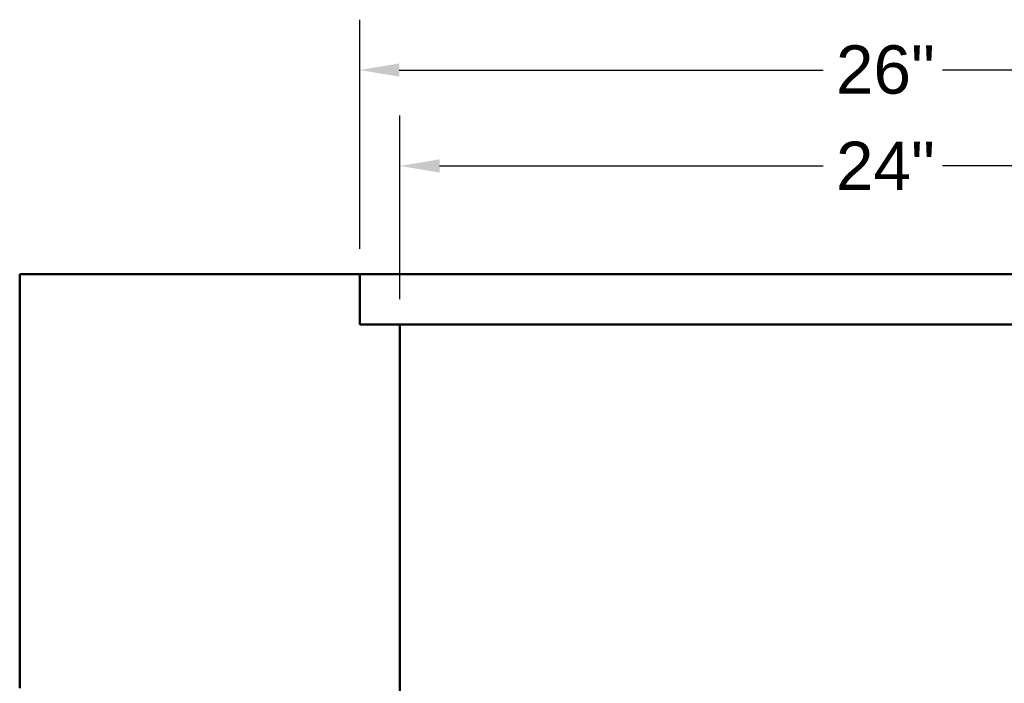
# Model space of a CAD drawing. Header units: inches. Extents: x 0 to 234, y 0 to 165.
# Tile 82 of 85: x 147 to 172, y 80 to 97. Entities that reach past the tile are written whole.
import ezdxf

# ---------------------------------------------------------------- set-up
doc = ezdxf.new("R2010")
doc.units = ezdxf.units.IN
doc.header["$LTSCALE"] = 10
doc.header["$MEASUREMENT"] = 0
doc.layers.add('Dimension (ANSI)', color=7, linetype='Continuous', lineweight=25)
doc.layers.add('Visible (ANSI)', color=7, linetype='Continuous', lineweight=50)
doc.styles.add('Note Text (ANSI)', font='arial.ttf')
doc.dimstyles.new('Default (ANSI)', dxfattribs={"dimscale": 10, "dimtxt": 0.12, "dimasz": 0.098425, "dimexe": 0.125, "dimexo": 0.0625, "dimgap": 0.031496, "dimtad": 0, "dimtih": 1, "dimtoh": 1, "dimrnd": 1e-08, "dimzin": 4, "dimdsep": 46, "dimtxsty": 'Note Text (ANSI)', "dimcen": 0.09, "dimdle": 0.393701, "dimclrd": 256, "dimclre": 256, "dimclrt": 256, "dimadec": 0, "dimazin": 1, "dimtfac": 1, "dimtofl": 0, "dimtmove": 0, "dimatfit": 3, "dimfxl": 1, "dimtolj": 1, "dimtzin": 4, "dimlwd": -1, "dimlwe": -1, "dimarcsym": 0})

# ---------------------------------------------------------------- blocks, each defined once
blk = doc.blocks.new('*D13')
at = {"layer": 'Defpoints', "color": 0, "transparency": 16777216}
for p in [(181.633, 95.555), (155.633, 90.486), (181.633, 90.486)]:
    blk.add_point(p, dxfattribs=at)
at = {"layer": 'Dimension (ANSI)', "transparency": 16777216}
for p, q in [((155.633, 91.111), (155.633, 96.805)), ((181.633, 91.111), (181.633, 96.805)), ((156.617, 95.555), (167.152, 95.555)), ((180.649, 95.555), (170.114, 95.555))]:
    blk.add_line(p, q, dxfattribs=at)
for points in [[(156.617, 95.719), (156.617, 95.391), (155.633, 95.555)], [(180.649, 95.719), (180.649, 95.391), (181.633, 95.555)]]:
    blk.add_solid(points, dxfattribs=at)
at = {"layer": 'Dimension (ANSI)', "transparency": 16777216, "insert": (167.467, 96.168), "char_height": 1.2, "attachment_point": 1, "style": 'Note Text (ANSI)'}
blk.add_mtext('\\A1;\\fArial|b0|i0;26"', dxfattribs=at)
blk = doc.blocks.new('*D14')
at = {"layer": 'Defpoints', "color": 0, "transparency": 16777216}
for p in [(180.633, 93.173), (156.633, 89.236), (180.633, 89.236)]:
    blk.add_point(p, dxfattribs=at)
at = {"layer": 'Dimension (ANSI)', "transparency": 16777216}
for p, q in [((156.633, 89.861), (156.633, 94.423)), ((180.633, 89.861), (180.633, 94.423)), ((157.617, 93.173), (167.152, 93.173)), ((179.649, 93.173), (170.114, 93.173))]:
    blk.add_line(p, q, dxfattribs=at)
for points in [[(157.617, 93.338), (157.617, 93.009), (156.633, 93.173)], [(179.649, 93.338), (179.649, 93.009), (180.633, 93.173)]]:
    blk.add_solid(points, dxfattribs=at)
at = {"layer": 'Dimension (ANSI)', "transparency": 16777216, "insert": (167.467, 93.776), "char_height": 1.2, "attachment_point": 1, "style": 'Note Text (ANSI)'}
blk.add_mtext('\\A1;\\fArial|b0|i0;24"', dxfattribs=at)

msp = doc.modelspace()

# ---------------------------------------------------------------- linework, layer by layer
at = {"layer": 'Visible (ANSI)'}
for p, q in [((155.633, 90.486), (147.184, 90.486)), ((147.184, 90.486), (147.184, 80.203)), ((155.633, 89.236), (155.633, 90.486)), ((155.633, 90.486), (181.633, 90.486)), ((156.633, 89.236), (155.633, 89.236)), ((156.633, 81.03), (156.633, 89.236)), ((180.633, 89.236), (156.633, 89.236)), ((156.633, 80.86), (156.633, 81.03)), ((156.633, 80.348), (156.633, 80.86)), ((156.633, 80.132), (156.633, 80.348))]:
    msp.add_line(p, q, dxfattribs=at)

# ---------------------------------------------------------------- dimensions: what is measured, and where the dimension line sits
at = {"layer": 'Dimension (ANSI)'}
dim = msp.add_linear_dim(base=(181.633, 95.555), p1=(155.633, 90.486), p2=(181.633, 90.486), angle=180, text='\\fArial|b0|i0;<>"', dimstyle='Default (ANSI)', override={"dimgap": 0.031496, "dimtih": 0, "dimtoh": 0, "dimdec": 0, "dimtol": 0, "dimlim": 0, "dimtp": 0, "dimtm": 0, "dimtdec": 2, "dimatfit": 1}, dxfattribs=at)
dim.commit()
dim.dimension.update_dxf_attribs({"geometry": '*D13', "text_midpoint": (168.633, 95.555), "dimtype": 160})
dim = msp.add_linear_dim(base=(180.633, 93.173), p1=(156.633, 89.236), p2=(180.633, 89.236), text='\\fArial|b0|i0;<>"', dimstyle='Default (ANSI)', override={"dimgap": 0.031496, "dimtih": 0, "dimtoh": 0, "dimdec": 0, "dimtol": 0, "dimlim": 0, "dimtp": 0, "dimtm": 0, "dimtdec": 2, "dimatfit": 1}, dxfattribs=at)
dim.commit()
dim.dimension.update_dxf_attribs({"geometry": '*D14', "text_midpoint": (168.633, 93.173), "dimtype": 160})

doc.saveas('drawing.dxf')
